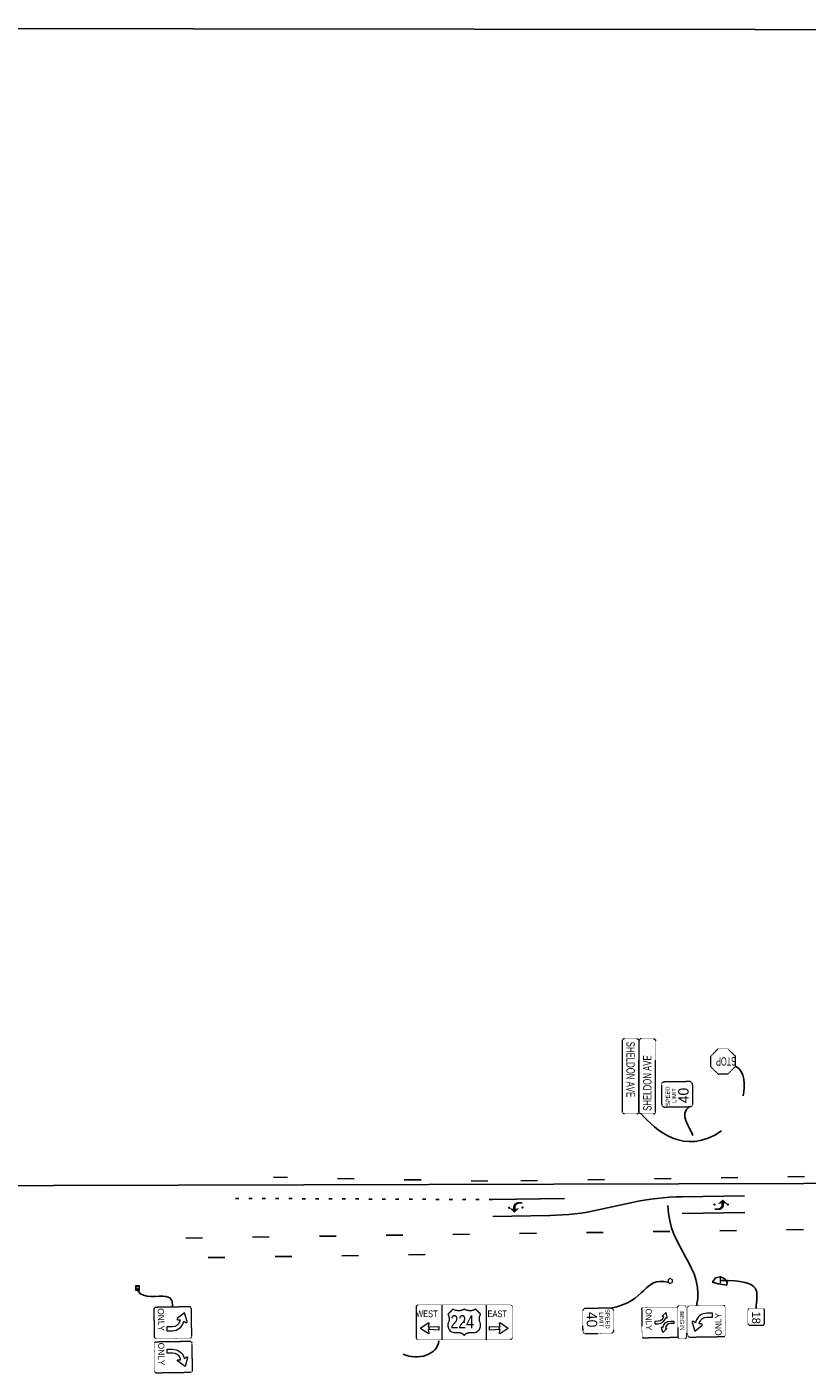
# Model space of a CAD drawing. Extents: x 2474761 to 2485264, y 499455 to 501118.
# Tile 7 of 30: x 2476158 to 2476625, y 499947 to 500754. Entities that reach past the tile are written whole.
import ezdxf
from ezdxf.enums import TextEntityAlignment as Align

# ---------------------------------------------------------------- set-up
doc = ezdxf.new("R2010")
doc.units = 21
doc.header["$MEASUREMENT"] = 0
for name, pattern in [('DGN Style 2', [0.017105, 0.010263, -0.006842]), ('dotted', [8, 2, -6]), ('dsolidcl', [0]), ('lane', [40, 10, -30]), ('OhDOT_USTN1', [0.055, 0.014, -0.041])]:
    doc.linetypes.add(name, pattern=pattern)
for name, color, linetype in [('MT_P_Cells', 7, 'Continuous'), ('MT_P_Channelizing_Line', 7, 'Continuous'), ('MT_P_CL_Double_Solid', 2, 'dsolidcl'), ('MT_P_Dotted_Line', 7, 'dotted'), ('MT_P_Lane_Line', 7, 'lane'), ('RD_X_Cells', 7, 'Continuous'), ('SH_Text', 7, 'Continuous'), ('SN_X_Foundation', 7, 'OhDOT_USTN1'), ('SN_X_Public', 3, 'Continuous')]:
    doc.layers.add(name, color=color, linetype=linetype)
doc.layers.add('MT_P_Cells (Construction)', color=7, linetype='Continuous', lineweight=0)
doc.layers.add('SC_Scratch1', color=7, linetype='Continuous', plot=False)
doc.styles.add('Style-ISO_FONTLEFT', font='ISO_FONTLEFT.shx')

# ---------------------------------------------------------------- blocks, each defined once
blk = doc.blocks.new('D10-H8')
at = {"layer": 'SN_X_Public', "color": 132, "linetype": 'DGN Style 2', "lineweight": 0, "flags": 128}
blk.add_lwpolyline([(3.85, 9.96), (-3.65, 10.04, 0.414214), (-4.91, 8.8), (-4.99, 1.3, 0.414214), (-3.75, 0.04), (3.75, -0.04, 0.414214), (5.01, 1.2), (5.09, 8.7, 0.414214)], format="xyb", close=True, dxfattribs=at)
at = {"layer": 'SN_X_Public', "color": 7, "linetype": 'Continuous', "lineweight": 0, "style": 'Style-ISO_FONTLEFT'}
blk.add_text('18', height=5, rotation=359.44097, dxfattribs=at).set_placement((0.59, 4.99), align=Align.MIDDLE_CENTER)
blk = doc.blocks.new('R3-9a')
at = {"layer": 'SN_X_Public', "color": 132, "linetype": 'DGN Style 2', "lineweight": 0, "flags": 128}
blk.add_lwpolyline([(11.5, 30), (-11.5, 30, 0.414214), (-12.5, 29), (-12.5, 1, 0.414214), (-11.5, 0), (11.5, 0, 0.414214), (12.5, 1), (12.5, 29, 0.414214)], format="xyb", close=True, dxfattribs=at)
at = {"layer": 'SN_X_Public', "color": 7, "linetype": 'Continuous', "lineweight": 0, "flags": 128}
for points in [[(-1, 26.7), (1.1, 26.7), (1.1, 23.7), (1.1, 23.7, 0.38093), (4.8, 19.5), (4.8, 19.5), (4.8, 20.1), (4.8, 20.1, -0.576454), (5.5, 20.3), (5.5, 20.3), (8.3, 17.2), (4.3, 16.4), (4.3, 16.4, -0.686927), (3.9, 17), (3.9, 17), (4.2, 17.5), (4.2, 17.5, -0.372924), (-1, 24), (-1, 24)], [(-1, 10.9), (1, 10.9), (1, 13.6), (1, 13.6, 0.375838), (-4.2, 20), (-4.2, 20), (-3.8, 20.7), (-3.8, 20.7, 0.545145), (-4.2, 21.2), (-4.2, 21.2), (-8.3, 20.3), (-5.5, 17.2), (-5.5, 17.2, 0.576454), (-4.8, 17.4), (-4.8, 17.4), (-4.8, 18), (-4.8, 18, -0.391865), (-1, 13.7), (-1, 13.7)]]:
    blk.add_lwpolyline(points, format="xyb", close=True, dxfattribs=at)
at = {"layer": 'SN_X_Public', "color": 7, "linetype": 'Continuous', "lineweight": 0, "style": 'Style-ISO_FONTLEFT'}
blk.add_text('ONLY', height=5, dxfattribs=at).set_placement((-2.6, 5.8), align=Align.MIDDLE_CENTER)
blk = doc.blocks.new('R3-9cP')
at = {"layer": 'SN_X_Public', "color": 132, "linetype": 'DGN Style 2', "lineweight": 0, "flags": 128}
blk.add_lwpolyline([(-8.75, 5), (8.75, 5, -0.414214), (10, 3.75), (10, 1.25, -0.414214), (8.75, 0), (-8.75, 0, -0.414214), (-10, 1.25), (-10, 3.75, -0.414214)], format="xyb", close=True, dxfattribs=at)
at = {"layer": 'SN_X_Public', "color": 7, "linetype": 'Continuous', "lineweight": 0, "style": 'Style-ISO_FONTLEFT', "width": 1.12}
blk.add_text('BEGIN', height=2.5, dxfattribs=at).set_placement((-0.78, 2.5), align=Align.MIDDLE_CENTER)
blk = doc.blocks.new('R3-5L')
at = {"layer": 'SN_X_Public', "color": 132, "linetype": 'DGN Style 2', "lineweight": 0, "flags": 128}
blk.add_lwpolyline([(-15.36, 4.34), (-14.55, -6.57, 0.414214), (-13.72, -7.29), (-0.32, -6.29, 0.414214), (0.41, -5.45), (-0.41, 5.45, 0.414214), (-1.24, 6.17), (-14.64, 5.18, 0.414214)], format="xyb", close=True, dxfattribs=at)
at = {"layer": 'SN_X_Public', "color": 7, "linetype": 'Continuous', "lineweight": 0, "flags": 128}
blk.add_lwpolyline([(-7.51, 2.63, 0.325607), (-11.76, -0.98), (-11.88, -1.47), (-12.71, -0.97, 0.711791), (-13.16, -1.35), (-11.87, -4.75), (-9.17, -2.31, 0.711791), (-9.4, -1.77), (-10.36, -1.83), (-10.24, -1.35, -0.325589), (-7.39, 1.07), (-5.21, 1.23), (-5.33, 2.79)], format="xyb", close=True, dxfattribs=at)
at = {"layer": 'SN_X_Public', "color": 7, "linetype": 'Continuous', "lineweight": 0, "style": 'Style-ISO_FONTLEFT'}
blk.add_text('ONLY', height=2.5, rotation=94.249, dxfattribs=at).set_placement((-2.71, -1.51), align=Align.MIDDLE_CENTER)
blk = doc.blocks.new('R2-1')
at = {"layer": 'SN_X_Public', "color": 132, "linetype": 'DGN Style 2', "lineweight": 0, "flags": 128}
blk.add_lwpolyline([(5.62, 18.75), (-5.63, 18.75, 0.414214), (-7.5, 16.87), (-7.5, 1.87, 0.414214), (-5.63, 0), (5.62, 0, 0.414214), (7.5, 1.87), (7.5, 16.87, 0.414214)], format="xyb", close=True, dxfattribs=at)
at = {"layer": 'SN_X_Public', "color": 7, "lineweight": 0, "style": 'Style-ISO_FONTLEFT'}
for s, height, p in [('SPEED', 2.501, (-1.08, 15)), ('40', 6.25, (-0.81, 5.62)), ('LIMIT', 2.501, (-0.69, 11.25))]:
    blk.add_text(s, height=height, dxfattribs=at).set_placement(p, align=Align.MIDDLE_CENTER)
blk = doc.blocks.new('SSFN_30X')
at = {"layer": 'SN_X_Foundation', "color": 7, "linetype": 'Continuous', "lineweight": 0, "flags": 128}
blk.add_lwpolyline([(-1.25, -1.25), (1.25, -1.25), (1.25, 1.25), (-1.25, 1.25)], close=True, dxfattribs=at)
at = {"layer": 'SN_X_Foundation', "color": 7, "linetype": 'Continuous', "lineweight": 0}
blk.add_circle((0, 0), 1, dxfattribs=at)
blk = doc.blocks.new('*U1015')
at = {"layer": 'SN_X_Public', "color": 132, "linetype": 'DGN Style 2', "lineweight": 0}
for p, q in [((21.24, 5), (-21.24, 5)), ((-21.24, -5), (21.24, -5))]:
    blk.add_line(p, q, dxfattribs=at)
at = {"layer": 'SN_X_Public', "color": 132, "linetype": 'DGN Style 2', "lineweight": 0, "flags": 128}
for points in [[(-22.49, 3.75), (-22.49, -3.75)], [(22.49, 3.75), (22.49, -3.75)]]:
    blk.add_lwpolyline(points, dxfattribs=at)
at = {"layer": 'SN_X_Public', "color": 132, "linetype": 'DGN Style 2', "lineweight": 0, "extrusion": (0, 0, -1)}
for centre, start, end in [((21.24, 3.75), 0, 90), ((-21.24, -3.75), 180, 270)]:
    blk.add_arc(centre, 1.25, start, end, dxfattribs=at)
at = {"layer": 'SN_X_Public', "color": 132, "linetype": 'DGN Style 2', "lineweight": 0}
for centre, start, end in [((21.24, 3.75), 0, 90), ((-21.24, -3.75), 180, 270)]:
    blk.add_arc(centre, 1.25, start, end, dxfattribs=at)
at = {"layer": 'SN_X_Public', "color": 7, "linetype": 'Continuous', "lineweight": 0, "style": 'Style-ISO_FONTLEFT', "width": 0.7}
blk.add_text('SHELDON AVE', height=5, dxfattribs=at).set_placement((-4.08, 0), align=Align.MIDDLE_CENTER)
blk = doc.blocks.new('R1-1_1')
at = {"layer": 'SN_X_Public', "color": 132, "linetype": 'DGN Style 2', "lineweight": 0, "flags": 128}
for points in [[(7.54, 4.43), (7.6, 10.43), (3.15, 14.97), (-2.85, 15.03), (-7.4, 10.57), (-7.46, 4.57), (-3, 0.03), (3, -0.03)], [(7.6, 10.43), (7.54, 4.43)]]:
    blk.add_lwpolyline(points, close=True, dxfattribs=at)
at = {"layer": 'SN_X_Public', "color": 7, "linetype": 'DGN Style 2', "lineweight": 0, "style": 'Style-ISO_FONTLEFT', "width": 0.66625}
blk.add_text('STOP', height=5, rotation=359.44097, dxfattribs=at).set_placement((-1.78, 7.52), align=Align.MIDDLE_CENTER)
blk = doc.blocks.new('M2-H7')
at = {"layer": 'SN_X_Public', "color": 7, "linetype": 'Continuous', "lineweight": 0}
for p, q in [((-12.53, 0), (-12.53, 20)), ((12.53, 20), (12.53, 0))]:
    blk.add_line(p, q, dxfattribs=at)
at = {"layer": 'SN_X_Public', "color": 132, "linetype": 'DGN Style 2', "lineweight": 0, "flags": 128}
blk.add_lwpolyline([(25.9, 20), (-25.9, 20), (-25.9, 20, 0.414214), (-27.5, 18.4), (-27.5, 18.4), (-27.5, 1.6), (-27.5, 1.6, 0.414214), (-25.9, 0), (-25.9, 0), (25.9, 0), (25.9, 0, 0.414214), (27.5, 1.6), (27.5, 1.6), (27.5, 18.4), (27.5, 18.4, 0.414214)], format="xyb", close=True, dxfattribs=at)
at = {"layer": 'SN_X_Public', "color": 92, "linetype": 'Continuous', "lineweight": 0}
blk.add_point((0, 10), dxfattribs=at)
at = {"layer": 'SN_X_Public', "color": 12, "linetype": 'Continuous', "lineweight": 0}
for p in [(-20.01, 6.6), (20.01, 6.6)]:
    blk.add_point(p, dxfattribs=at)
at = {"layer": 'SN_X_Public', "color": 7, "linetype": 'Continuous', "lineweight": 0, "style": 'Style-ISO_FONTLEFT', "width": 0.700045}
for s, p in [('WEST', (-21.29, 14.83)), ('EAST', (18.84, 14.83))]:
    blk.add_text(s, height=3.795, dxfattribs=at).set_placement(p, align=Align.MIDDLE_CENTER)
blk = doc.blocks.new('US3')
at = {"layer": 'SN_X_Public', "color": 7, "linetype": 'Continuous', "lineweight": 0}
blk.add_rational_spline([(-9.37, 4.57), (-7.92, 6.03), (-6.46, 7.5), (-3.23, 5.48), (0, 7.5), (3.23, 5.48), (6.46, 7.5), (7.92, 6.03), (9.37, 4.57), (7.99, 2.38), (9, 0), (11.52, -5.91), (5.14, -5.91), (3.85, -5.91), (2.56, -5.91), (0.91, -6.11), (0, -7.5), (-0.91, -6.11), (-2.56, -5.91), (-3.85, -5.91), (-5.14, -5.91), (-11.52, -5.91), (-9, 0), (-7.99, 2.38), (-9.37, 4.57)], [1, 1, 1, 0.850289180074, 1, 0.850289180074, 1, 1, 1, 0.88360880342, 1, 0.550174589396, 1, 1, 1, 0.906497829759, 1, 0.906497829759, 1, 1, 1, 0.550174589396, 1, 0.88360880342, 1], degree=2, knots=[0, 0, 0, 0.083333, 0.083333, 0.166667, 0.166667, 0.25, 0.25, 0.333333, 0.333333, 0.416667, 0.416667, 0.5, 0.5, 0.583333, 0.583333, 0.666667, 0.666667, 0.75, 0.75, 0.833333, 0.833333, 0.916667, 0.916667, 1, 1, 1], dxfattribs=at)
at = {"layer": 'SN_X_Public', "color": 7, "linetype": 'Continuous', "lineweight": 0, "style": 'Style-ISO_FONTLEFT', "width": 0.8}
blk.add_text('224', height=7.5, dxfattribs=at).set_placement((-1.15, 0.31), align=Align.MIDDLE_CENTER)
blk = doc.blocks.new('AR')
at = {"layer": 'SN_X_Public', "color": 7, "linetype": 'Continuous', "lineweight": 0, "flags": 128}
blk.add_lwpolyline([(4.7, -0.27), (0.65, -3.06, -0.683903), (0.13, -2.71), (0.57, -0.78), (-5.57, -1.04), (-5.57, 1.04), (0.57, 0.78), (0.13, 2.71, -0.683903), (0.65, 3.06), (4.7, 0.27, -0.510555)], format="xyb", close=True, dxfattribs=at)
blk = doc.blocks.new('AL')
at = {"layer": 'SN_X_Public', "color": 7, "linetype": 'Continuous', "lineweight": 0, "flags": 128}
blk.add_lwpolyline([(-4.7, 0.27), (-0.65, 3.06, -0.683903), (-0.13, 2.71), (-0.57, 0.78), (5.57, 1.04), (5.57, -1.04), (-0.57, -0.78), (-0.13, -2.71, -0.683903), (-0.65, -3.06), (-4.7, -0.27, -0.510555)], format="xyb", close=True, dxfattribs=at)
blk = doc.blocks.new('POST')
at = {"layer": 'RD_X_Cells', "color": 30, "linetype": 'Continuous', "lineweight": 0, "flags": 128}
blk.add_lwpolyline([(-0.065, -0.037), (0, -0.075), (0.065, -0.037), (0.065, 0.037), (0, 0.075), (-0.065, 0.037), (-0.065, -0.037)], dxfattribs=at)
blk = doc.blocks.new('PMLFTP_MT')
at = {"layer": 'MT_P_Cells', "linetype": 'Continuous', "lineweight": 0}
blk.add_hatch(color=7, dxfattribs=at).paths.add_polyline_path([(-5.52, -3.33, 0.418865), (-2.24, 0), (-2.24, 0), (-2.24, 0.67), (0, 0), (-3.04, 3), (-6.09, 0.33), (-3.84, 0.67), (-3.84, -0.04, -0.414214), (-6.14, -2.33), (-8, -2.33), (-8, -3.33)])
at = {"layer": 'MT_P_Cells (Construction)', "color": 7, "linetype": 'Continuous', "lineweight": 30}
for p in [(0, 0), (-8, 0)]:
    blk.add_point(p, dxfattribs=at)
blk = doc.blocks.new('R3-5R')
at = {"layer": 'SN_X_Public', "color": 132, "linetype": 'DGN Style 2', "lineweight": 0, "flags": 128}
blk.add_lwpolyline([(-1.64, 4.5), (1.64, 4.5, -0.414214), (1.88, 4.27), (1.88, 0.23, -0.414214), (1.64, 0), (-1.64, 0, -0.414214), (-1.88, 0.23), (-1.88, 4.27, -0.414214)], format="xyb", close=True, dxfattribs=at)
at = {"layer": 'SN_X_Public', "color": 7, "linetype": 'Continuous', "lineweight": 0, "flags": 128}
blk.add_lwpolyline([(-0.95, 2.19, -0.325607), (0.03, 3.54), (0.17, 3.59), (0.01, 3.82, -0.711791), (0.11, 3.97), (1.16, 3.66), (0.49, 2.79, -0.711791), (0.32, 2.85), (0.32, 3.14), (0.18, 3.09, 0.325589), (-0.48, 2.19), (-0.48, 1.53), (-0.95, 1.53)], format="xyb", close=True, dxfattribs=at)
at = {"layer": 'SN_X_Public', "color": 7, "linetype": 'Continuous', "lineweight": 0, "style": 'Style-ISO_FONTLEFT'}
blk.add_text('ONLY', height=0.75, dxfattribs=at).set_placement((-0.39, 0.84), align=Align.MIDDLE_CENTER)
blk = doc.blocks.new('SGN1P')
at = {"layer": 'SN_X_Public', "color": 3, "linetype": 'Continuous', "lineweight": 0}
for p, q in [((0, 0), (-0.08, 0)), ((0, 0.08), (0, -0.08))]:
    blk.add_line(p, q, dxfattribs=at)

msp = doc.modelspace()

# ---------------------------------------------------------------- linework, layer by layer
at = {"layer": 'MT_P_Channelizing_Line'}
for p, q in [((2476479.92, 500051.81), (2476436.79, 500051.15)), ((2476587.94, 500043.48), (2476550.53, 500042.9))]:
    msp.add_line(p, q, dxfattribs=at)
at = {"layer": 'MT_P_CL_Double_Solid'}
for p, q in [((2476587.79, 500053.48), (2476550.37, 500052.9)), ((2476501.09, 500045.16), (2476520.48, 500049.42)), ((2476436.95, 500041.15), (2476471.2, 500041.68))]:
    msp.add_line(p, q, dxfattribs=at)
msp.add_arc((2476468.89, 500191.66), 150, 270.88404, 282.3985, dxfattribs=at)
at = {"layer": 'MT_P_CL_Double_Solid', "extrusion": (0, 0, -1)}
msp.add_arc((-2476552.69, 499902.92), 150, 77.6015, 89.11596, dxfattribs=at)
at = {"layer": 'MT_P_Dotted_Line'}
msp.add_line((2476436.79, 500051.15), (2476277.35, 500051.97), dxfattribs=at)
at = {"layer": 'MT_P_Lane_Line'}
for p, q in [((2477343.76, 500076.15), (2476436.35, 500062.14)), ((2476433.98, 500062.19), (2476305.56, 500064.59)), ((2476253.1, 500028.13), (2476737.77, 500034.79)), ((2476266.53, 500016.45), (2476418.64, 500018.55))]:
    msp.add_line(p, q, dxfattribs=at)
at = {"layer": 'SC_Scratch1', "flags": 128}
msp.add_lwpolyline([(2477604.76, 500751.23), (2475246.62, 500753.9), (2475560.08, 500067.03), (2475949, 500059), (2476623.3, 500060.88), (2476892.46, 500061.63), (2477285, 500067.47), (2477605.05, 500072.23)], dxfattribs=at)
msp.add_lwpolyline([(2476571.93, 500000.62), (2476577.17, 499999.95), (2476577.39, 500001.66), (2476575.63, 500003.89), (2476573.33, 500004.97), (2476570.47, 500004.33), (2476568.66, 500001.67)], close=True, dxfattribs=at)
at = {"layer": 'SH_Text'}
for points in [[(2476586.92, 500113.33), (2476588.14, 500119.32), (2476588.39, 500128.03), (2476582.45, 500131.09)], [(2476574.11, 500092.42), (2476551.66, 500076.81), (2476534.54, 500092.87), (2476525.82, 500102.59)], [(2476556.79, 500089.67), (2476555.29, 500094.67), (2476547.69, 500102.52), (2476555.07, 500106.89)], [(2476559.12, 499987.62), (2476564.37, 500011.27), (2476542.44, 500021.04), (2476541.91, 500047.68)], [(2476507.53, 499986.14), (2476529.61, 499990.21), (2476526.91, 500005.02), (2476542.03, 500001.66)], [(2476224.15, 499998.21), (2476224.32, 499991.81), (2476243.96, 499995.04), (2476245.08, 499991.05), (2476245.13, 499986.77)], [(2476594.82, 499985.95), (2476594.73, 499995.48), (2476600.35, 500003.06), (2476573.26, 500002.62)], [(2476383.2, 499958.65), (2476392.03, 499954.32), (2476404.07, 499958.32), (2476404.64, 499966.6)]]:
    msp.add_open_spline(points, degree=3, dxfattribs=at)

# ---------------------------------------------------------------- block references
at = {"layer": 'MT_P_Cells', "color": 7, "linetype": 'Continuous', "lineweight": 30}
for p, rotation in [((2476446.82, 500046.27), 180.8840420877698), ((2476577.85, 500048.33), 0.8840420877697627)]:
    msp.add_blockref('PMLFTP_MT', p, dxfattribs=dict(at, rotation=rotation))
at = {"layer": 'RD_X_Cells', "color": 30, "linetype": 'Continuous', "lineweight": 0, "xscale": 20, "yscale": 20, "zscale": 20, "rotation": 180}
msp.add_blockref('POST', (2476543.33, 500002.41), dxfattribs=at)
at = {"layer": 'SN_X_Foundation', "color": 7, "linetype": 'Continuous', "lineweight": 0, "rotation": 90}
msp.add_blockref('SSFN_30X', (2476224.15, 499998.21), dxfattribs=at)
at = {"layer": 'SN_X_Public', "color": 132, "linetype": 'DGN Style 2', "lineweight": 0}
for name, p, rotation in [('*U1015', (2476519.57, 500125.08), 270), ('*U1015', (2476529.57, 500125.08), 90.00000000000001), ('R1-1_1', (2476574.81, 500141.48), 181.3583561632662), ('R3-9cP', (2476547.91, 499977.72), 270.8840420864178), ('D10-H8', (2476589.82, 499980.95), 270.5590288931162)]:
    msp.add_blockref(name, p, dxfattribs=dict(at, rotation=rotation))
at = {"layer": 'SN_X_Public', "color": 7, "lineweight": 0}
for p, rotation in [((2476556.83, 500114.42), 90.88404208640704), ((2476490.77, 499978.38), 270.884042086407)]:
    msp.add_blockref('R2-1', p, dxfattribs=dict(at, rotation=rotation))
at = {"layer": 'SN_X_Public', "color": 3, "linetype": 'Continuous', "lineweight": 0, "extrusion": (0, 0, -1), "xscale": 20, "yscale": 20, "zscale": 20}
msp.add_blockref('SGN1P', (-2476573.26, 500002.62), dxfattribs=at)
at = {"layer": 'SN_X_Public', "color": 132, "linetype": 'DGN Style 2', "lineweight": 0}
for name, p, xscale, yscale, zscale, rotation in [('R3-5L', (2476576.3, 499978.5), 1.5, 1.5, 1.5, 356.6349969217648), ('R3-5L', (2476234.03, 499977.22), 1.5, 1.5, 1.5, 176.6349969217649), ('R3-5R', (2476234.26, 499956.61), 5.000248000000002, 5.000248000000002, 5.000248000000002, 270.8840420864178)]:
    msp.add_blockref(name, p, dxfattribs=dict(at, xscale=xscale, yscale=yscale, zscale=zscale, rotation=rotation))
at = {"layer": 'SN_X_Public', "color": 7, "linetype": 'Continuous', "lineweight": 0, "xscale": 1.05, "yscale": 1.05, "zscale": 1.05}
for name, p in [('M2-H7', (2476419.89, 499967.17)), ('US3', (2476419.89, 499977.67)), ('AL', (2476398.88, 499974.1)), ('AR', (2476440.9, 499974.1))]:
    msp.add_blockref(name, p, dxfattribs=at)
at = {"layer": 'SN_X_Public', "color": 7, "linetype": 'Continuous', "lineweight": 0, "xscale": 0.7198570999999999, "yscale": 0.7198570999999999, "zscale": 0.7198570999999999, "rotation": 270.8840420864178}
msp.add_blockref('R3-9a', (2476526.31, 499977.39), dxfattribs=at)

doc.saveas('drawing.dxf')
